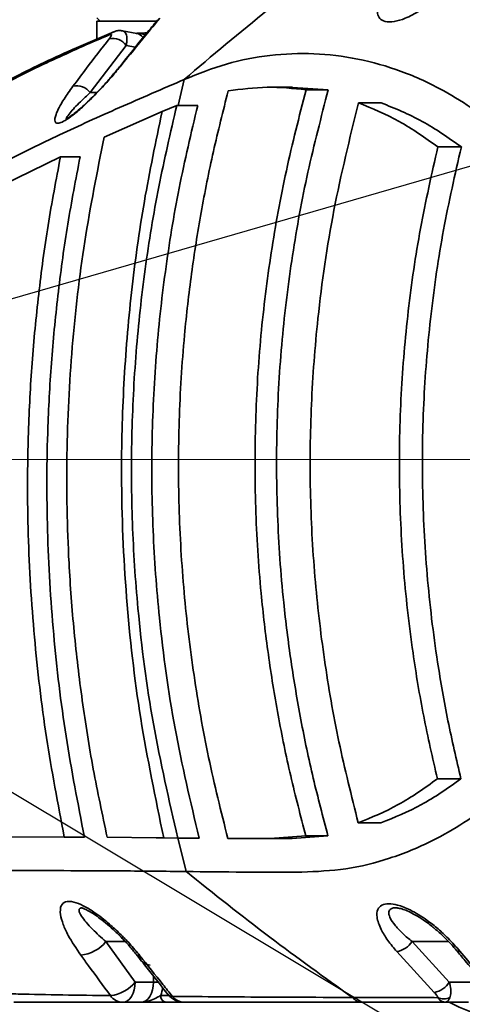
# Model space of a CAD drawing. Header units: millimetres. Extents: x 6316 to 18291, y -19059 to -9021.
# Tile 16 of 146: x 10668 to 10733, y -15889 to -15743. Entities that reach past the tile are written whole.
import ezdxf

# ---------------------------------------------------------------- set-up
doc = ezdxf.new("R2010")
doc.units = ezdxf.units.MM
doc.header["$LTSCALE"] = 10
doc.header["$PDSIZE"] = -1
doc.linetypes.add('CENTER', pattern=[50.8, 31.75, -6.35, 6.35, -6.35])
doc.layers.get('Defpoints').update_dxf_attribs({"true_color": 0x5e5e5e})
doc.layers.add('中心线层', color=1, linetype='CENTER')
doc.dimstyles.new('ISO-25', dxfattribs={"dimscale": 20, "dimtxt": 4, "dimasz": 3.05, "dimexe": 3, "dimexo": 0.625, "dimtad": 1, "dimdec": 0, "dimtxsty": 'Standard', "dimcen": 2.5, "dimclrd": 1, "dimclre": 1, "dimclrt": 4, "dimadec": 1, "dimazin": 2, "dimtfac": 1, "dimtdec": 0, "dimtmove": 0, "dimatfit": 0, "dimfxl": 1, "dimarcsym": 0})

# ---------------------------------------------------------------- blocks, each defined once
blk = doc.blocks.new('*D144')
at = {"layer": 'Defpoints', "color": 0, "linetype": 'ByBlock', "lineweight": 20, "transparency": 16777216}
for p in [(12383.33, -15287.41), (10584.24, -15808.37)]:
    blk.add_point(p, dxfattribs=at)
at = {"layer": '中心线层', "color": 1, "linetype": 'ByBlock', "lineweight": -2, "transparency": 16777216}
blk.add_line((10584.24, -15808.37), (12324.74, -15304.37), dxfattribs=at)
at = {"layer": '中心线层', "color": 1, "linetype": 'ByBlock', "lineweight": 20, "transparency": 16777216}
blk.add_solid([(12321.91, -15294.61), (12327.57, -15314.14), (12383.33, -15287.41)], dxfattribs=at)
at = {"layer": '中心线层', "color": 4, "linetype": 'ByBlock', "lineweight": 20, "transparency": 16777216, "insert": (11439.89, -15505.95), "char_height": 80, "attachment_point": 5, "rotation": 16.1496}
blk.add_mtext('R1873', dxfattribs=at)
blk = doc.blocks.new('*D145')
at = {"layer": 'Defpoints', "color": 0, "linetype": 'ByBlock', "lineweight": 20, "transparency": 16777216}
for p in [(10584.24, -15808.37), (11013.17, -16065.33)]:
    blk.add_point(p, dxfattribs=at)
at = {"layer": '中心线层', "color": 1, "linetype": 'ByBlock', "lineweight": -2, "transparency": 16777216}
for p, q in [((10584.24, -15808.37), (11013.17, -16065.33)), ((11065.49, -16096.68), (11477.26, -16343.36))]:
    blk.add_line(p, q, dxfattribs=at)
at = {"layer": '中心线层', "color": 1, "linetype": 'ByBlock', "lineweight": 20, "transparency": 16777216}
blk.add_solid([(11070.72, -16087.96), (11060.27, -16105.4), (11013.17, -16065.33)], dxfattribs=at)
at = {"layer": '中心线层', "color": 4, "linetype": 'ByBlock', "lineweight": 20, "transparency": 16777216, "insert": (11399.48, -16235.04), "char_height": 80, "attachment_point": 5, "rotation": 329.0753}
blk.add_mtext('R500', dxfattribs=at)

msp = doc.modelspace()

# ---------------------------------------------------------------- linework, layer by layer
at = {"color": 7, "linetype": 'Continuous', "lineweight": 35}
for p, q in [((10679.24, -15742.87), (10679.74, -15743.37)), ((10679.24, -15743.37), (10688.24, -15743.37)), ((10679.24, -15746.01), (10679.24, -15743.37)), ((10685.13, -15745.18), (10683.01, -15744.78)), ((10683.57, -15746.96), (10678.24, -15753.96)), ((10684.95, -15747.22), (10683.57, -15746.96)), ((10692.18, -15752.01), (10691.27, -15755.87)), ((10708.24, -15753.16), (10705.01, -15753.16)), ((10713.53, -15753.53), (10708.24, -15753.2)), ((10710.24, -15753.53), (10713.53, -15753.53)), ((10679.22, -15753.96), (10678.24, -15753.96)), ((10680.31, -15760.55), (10688.9, -15756.78)), ((10688.92, -15756.77), (10688.9, -15756.78)), ((10691.08, -15755.87), (10688.92, -15756.77)), ((10691.08, -15755.87), (10694.18, -15755.87)), ((10721.38, -15755.48), (10718.01, -15755.48)), ((10729.77, -15762.01), (10733.26, -15762.01)), ((10665.12, -15767.71), (10673.83, -15763.5)), ((10673.83, -15763.5), (10676.74, -15763.5)), ((10733.19, -15855.74), (10729.71, -15855.74)), ((10717.97, -15862.26), (10721.33, -15862.26)), ((10674.4, -15864.37), (10665.77, -15864.34)), ((10677.38, -15864.37), (10674.4, -15864.37)), ((10688.04, -15864.48), (10680.76, -15864.4)), ((10689.14, -15864.5), (10688.04, -15864.48)), ((10689.14, -15864.5), (10691.22, -15864.52)), ((10694.38, -15864.52), (10691.22, -15864.52)), ((10691.24, -15864.48), (10692.45, -15869.48)), ((10698.64, -15864.57), (10704.94, -15864.58)), ((10703.18, -15864.58), (10706.42, -15864.58)), ((10704.94, -15864.58), (10710.2, -15864.21)), ((10704.94, -15864.58), (10708.19, -15864.58)), ((10708.19, -15864.58), (10713.49, -15864.21)), ((10713.49, -15864.21), (10710.2, -15864.21)), ((10680.56, -15879.87), (10684.91, -15885.87)), ((10683.43, -15879.87), (10680.56, -15879.87)), ((10725.95, -15879.87), (10731.47, -15885.87)), ((10731.34, -15879.87), (10725.95, -15879.87)), ((10685.38, -15881.91), (10685.49, -15882.14)), ((10729.25, -15887.41), (10723.69, -15881.36)), ((10687.62, -15885.87), (10687.62, -15885)), ((10684.91, -15885.87), (10687.62, -15885.87)), ((10688.32, -15885.87), (10687.62, -15885.87)), ((10731.47, -15885.87), (10736.15, -15885.87)), ((10688.7, -15887.87), (10689.92, -15887.87)), ((10685.8, -15888.87), (10683.09, -15888.87)), ((10691.98, -15888.87), (10689.49, -15888.87)), ((10730.89, -15888.87), (10718.64, -15888.87)), ((10734.33, -15888.87), (10730.89, -15888.87))]:
    msp.add_line(p, q, dxfattribs=at)
at = {"color": 7, "linetype": 'Continuous', "lineweight": 35, "flags": 128}
for points in [[(10682.85, -15749.92), (10682.66, -15750.04), (10682.59, -15750.12)], [(10684.91, -15885.87), (10684.88, -15886.46), (10684.77, -15887.02), (10684.6, -15887.54), (10684.38, -15888), (10684.1, -15888.37), (10683.79, -15888.65), (10683.45, -15888.82), (10683.09, -15888.87)], [(10685.8, -15888.87), (10686.15, -15888.82), (10686.5, -15888.65), (10686.81, -15888.37), (10687.09, -15888), (10687.31, -15887.54), (10687.48, -15887.02), (10687.58, -15886.46), (10687.62, -15885.87)]]:
    msp.add_lwpolyline(points, dxfattribs=at)
at = {"color": 7, "linetype": 'Continuous', "lineweight": 35}
for centre, radius, start, end in [((10682.3, -15746.24), 1.42, 112.7884, 141.4157), ((10681.55, -15748.41), 2.49, 35.6139, 101.2883), ((10676.24, -15755.42), 2.49, 36.1535, 102.6919), ((10676.29, -15876.44), 5.48, 275.7645, 321.1519), ((10723.09, -15877.98), 3.43, 280.1224, 326.5256), ((10685.59, -15881.25), 0.734, 220.4188, 272.1108), ((10687.33, -15881.41), 1.98, 201.6181, 263.6199), ((10732.92, -15880.73), 0.596, 223.4253, 282.3774), ((10680.59, -15882.37), 5.56, 276.6655, 320.9501), ((10683.23, -15885.98), 5.79, 340.9365, 353.2758), ((10728.67, -15884.19), 3.27, 280.2183, 329.0415), ((10683.15, -15886.53), 2.34, 215.5487, 268.6478), ((10689.61, -15887.97), 0.915, 174.2319, 262.7373), ((10692.16, -15885.87), 3, 218.61, 270), ((10690.38, -15887.24), 0.761, 221.554, 273.7765), ((10692.21, -15886.63), 2.24, 217.6011, 268.6465), ((10730.66, -15886.13), 2.24, 246.6377, 293.3623)]:
    msp.add_arc(centre, radius, start, end, dxfattribs=at)
for centre, major_axis, ratio, start_param, end_param in [((10685.06, -15748.21), (-0.21, 3.05), 0.602574, 5.591207, 6.129521), ((10747.77, -15832.82), (0, 60), 0.763039, 2.776871, 2.960285)]:
    msp.add_ellipse(centre, major_axis=major_axis, ratio=ratio, start_param=start_param, end_param=end_param, dxfattribs=at)
for points, knots in [([(10717.38, -15732.03), (10713.1, -15735.19), (10704.46, -15741.54), (10696.3, -15748.5), (10692.18, -15752.01)], [0, 0, 0, 0, 0.496182, 1, 1, 1, 1]), ([(10733.13, -15736.44), (10732.65, -15737), (10731.68, -15738.12), (10729.69, -15739.98), (10727.4, -15741.71), (10725.08, -15742.94), (10723.26, -15743.5), (10721.92, -15743.5), (10721.11, -15743.03), (10720.72, -15742.13), (10720.9, -15740.91), (10721.5, -15739.54), (10722.39, -15738.07), (10723.27, -15737.01), (10723.79, -15736.38)], [0, 0, 0, 0, 0.088237, 0.176412, 0.303858, 0.395878, 0.467254, 0.539407, 0.601372, 0.663341, 0.758658, 0.828185, 0.897819, 1, 1, 1, 1]), ([(10688.28, -15743.14), (10687.68, -15743.86), (10685.76, -15746.15), (10683.89, -15748.51), (10682.61, -15750.13)], [0, 0, 0, 0, 0.312362, 1, 1, 1, 1]), ([(10688.55, -15742.94), (10687.85, -15743.78), (10685.93, -15746.09), (10684.04, -15748.43), (10682.85, -15749.92)], [0, 0, 0, 0, 0.364984, 1, 1, 1, 1]), ([(10681.76, -15744.93), (10679.89, -15745.72), (10676.34, -15747.22), (10671.49, -15749.43), (10667.24, -15751.52), (10664.37, -15753.01), (10663, -15753.81), (10662.8, -15753.93)], [0, 0, 0, 0, 0.2709282, 0.5154118, 0.7447489, 0.9623079, 1, 1, 1, 1]), ([(10683, -15744.8), (10682.93, -15744.79), (10682.69, -15744.72), (10682.26, -15744.77), (10681.91, -15744.85), (10681.76, -15744.93), (10681.75, -15744.93)], [0, 0, 0, 0, 0.166058, 0.583975, 0.980129, 1, 1, 1, 1]), ([(10683.01, -15744.79), (10683.12, -15744.83), (10683.39, -15744.92), (10683.66, -15745.42), (10683.72, -15746.17), (10683.61, -15746.75), (10683.57, -15746.96)], [0, 0, 0, 0, 0.199606, 0.479237, 0.809303, 1, 1, 1, 1]), ([(10686.66, -15745.09), (10686.56, -15745.1), (10686.09, -15745.14), (10685.53, -15745.15), (10685.08, -15745.17), (10685.03, -15745.17)], [0, 0, 0, 0, 0.19225, 0.897098, 1, 1, 1, 1]), ([(10685.03, -15745.17), (10685.05, -15745.17), (10685.51, -15745.14), (10685.99, -15745.24), (10686.42, -15745.38), (10686.42, -15745.38)], [0, 0, 0, 0, 0.044282, 0.989588, 1, 1, 1, 1]), ([(10681.19, -15745.35), (10680.5, -15745.64), (10677.05, -15747.11), (10672.05, -15749.37), (10666.4, -15752.17), (10663.5, -15753.79), (10662.05, -15754.61)], [0, 0, 0, 0, 0.098276, 0.491466, 0.745578, 1, 1, 1, 1]), ([(10675.69, -15753), (10676.35, -15752.11), (10678.13, -15749.76), (10679.93, -15747.43), (10681.06, -15745.97)], [0, 0, 0, 0, 0.374235, 1, 1, 1, 1]), ([(10681.06, -15745.97), (10681.11, -15745.9), (10681.24, -15745.73), (10681.36, -15745.51), (10681.39, -15745.36), (10681.33, -15745.31), (10681.24, -15745.34), (10681.19, -15745.35)], [0, 0, 0, 0, 0.166964, 0.4498, 0.674615, 0.836665, 1, 1, 1, 1]), ([(10709.63, -15869.58), (10711.81, -15869.48), (10716.16, -15869.28), (10722.64, -15867.67), (10728.48, -15865.29), (10733.65, -15862.33), (10738.16, -15859.05), (10742.48, -15855.13), (10746.56, -15850.57), (10750.32, -15845.34), (10753.68, -15839.45), (10756.54, -15832.91), (10758.53, -15826.57), (10759.78, -15820.72), (10760.49, -15815.54), (10760.8, -15810.26), (10760.71, -15804.97), (10760.21, -15799.72), (10759.19, -15793.76), (10757.43, -15787.26), (10754.78, -15780.5), (10751.59, -15774.38), (10747.96, -15768.92), (10743.99, -15764.12), (10739.75, -15759.98), (10735.3, -15756.48), (10730.18, -15753.29), (10724.37, -15750.64), (10717.91, -15748.81), (10711.39, -15748.02), (10704.88, -15748.28), (10698.43, -15749.52), (10694.26, -15751.18), (10692.18, -15752.01)], [0, 0, 0, 0, 0.041671, 0.083342, 0.12501, 0.156268, 0.187523, 0.218778, 0.250031, 0.28128, 0.312526, 0.343767, 0.375001, 0.395836, 0.416667, 0.437498, 0.458328, 0.47916, 0.499992, 0.531224, 0.562463, 0.593708, 0.624957, 0.656208, 0.687462, 0.718717, 0.749974, 0.791642, 0.833312, 0.874983, 0.916654, 0.958325, 1, 1, 1, 1]), ([(10682.85, -15749.92), (10682.39, -15750.47), (10681.49, -15751.58), (10679.83, -15753.42), (10678.07, -15755.22), (10676.39, -15756.74), (10675.05, -15757.79), (10674.04, -15758.38), (10673.31, -15758.58), (10672.9, -15758.27), (10673.06, -15757.38), (10673.61, -15756.17), (10674.41, -15754.78), (10675.22, -15753.65), (10675.69, -15753)], [0, 0, 0, 0, 0.091287, 0.182425, 0.283863, 0.363321, 0.426157, 0.489109, 0.547024, 0.625386, 0.734844, 0.812633, 0.890516, 1, 1, 1, 1]), ([(10682.59, -15750.12), (10682.58, -15750.13), (10682.24, -15750.58), (10681.47, -15751.49), (10680.32, -15752.8), (10679.19, -15754), (10678.12, -15755.08), (10677.14, -15756), (10676.27, -15756.75), (10675.54, -15757.32), (10674.99, -15757.69), (10674.63, -15757.88), (10674.6, -15757.89), (10674.58, -15757.9)], [0, 0, 0, 0, 0.003953, 0.165233, 0.306543, 0.435322, 0.549683, 0.65064, 0.738945, 0.817558, 0.888827, 0.949901, 1, 1, 1, 1]), ([(10692.18, -15752.01), (10688.94, -15753.41), (10682.45, -15756.2), (10673.54, -15760.23), (10668.26, -15762.87), (10665.61, -15764.19)], [0, 0, 0, 0, 0.333337, 0.666672, 1, 1, 1, 1]), ([(10698.64, -15864.57), (10697.64, -15860.58), (10695.65, -15852.58), (10693.52, -15840.4), (10692.03, -15828), (10691.29, -15815.39), (10691.3, -15802.63), (10692.02, -15791.09), (10693.2, -15780.79), (10694.63, -15771.71), (10696.43, -15762.66), (10697.94, -15756.69), (10698.69, -15753.71)], [0, 0, 0, 0, 0.1101672, 0.22042, 0.330579, 0.4442338, 0.5579935, 0.6716496, 0.7534453, 0.8352418, 0.9176203, 1, 1, 1, 1]), ([(10710.24, -15753.53), (10708.32, -15753.34), (10704.46, -15752.94), (10700.62, -15753.45), (10698.69, -15753.71)], [0, 0, 0, 0, 0.497703, 1, 1, 1, 1]), ([(10710.24, -15753.53), (10709.22, -15757.52), (10707.17, -15765.51), (10704.97, -15777.68), (10703.41, -15790.08), (10702.64, -15802.7), (10702.64, -15815.48), (10703.37, -15827.02), (10704.58, -15837.29), (10706.05, -15846.32), (10707.88, -15855.31), (10709.43, -15861.24), (10710.2, -15864.21)], [0, 0, 0, 0, 0.110302, 0.220691, 0.330981, 0.444954, 0.559039, 0.673012, 0.754453, 0.835894, 0.917946, 1, 1, 1, 1]), ([(10713.53, -15753.53), (10712.48, -15757.59), (10710.37, -15765.71), (10708.12, -15778.09), (10706.55, -15790.71), (10705.8, -15803.57), (10705.87, -15816.6), (10706.69, -15828.19), (10707.95, -15838.31), (10709.42, -15847), (10711.23, -15855.65), (10712.74, -15861.35), (10713.49, -15864.21)], [0, 0, 0, 0, 0.112169, 0.224432, 0.336587, 0.452729, 0.568993, 0.685135, 0.763573, 0.842011, 0.921005, 1, 1, 1, 1]), ([(10678.24, -15753.96), (10677.74, -15754.42), (10676.54, -15755.53), (10675.28, -15756.87), (10674.74, -15757.65), (10674.64, -15757.93), (10674.82, -15757.87), (10674.83, -15757.87)], [0, 0, 0, 0, 0.250828, 0.601812, 0.838875, 0.997914, 1, 1, 1, 1]), ([(10688.9, -15756.78), (10687.97, -15761.21), (10686.11, -15770.09), (10684.25, -15783.58), (10683.11, -15797.15), (10682.72, -15812.25), (10683.42, -15828.83), (10685.46, -15846.81), (10687.92, -15858.6), (10689.14, -15864.5)], [0, 0, 0, 0, 0.1252439, 0.2505172, 0.3758093, 0.5011078, 0.6674488, 0.8337542, 1, 1, 1, 1]), ([(10691.08, -15755.87), (10690.15, -15759.88), (10688.27, -15767.9), (10686.29, -15780.1), (10684.93, -15792.51), (10684.29, -15805.09), (10684.37, -15817.81), (10685.31, -15832), (10687.34, -15847.65), (10689.93, -15858.89), (10691.22, -15864.52)], [0, 0, 0, 0, 0.1125188, 0.2251177, 0.3376277, 0.4534259, 0.5693224, 0.6851204, 0.8420908, 1, 1, 1, 1]), ([(10694.18, -15755.87), (10693.21, -15759.95), (10691.29, -15768.1), (10689.27, -15780.51), (10687.89, -15793.14), (10687.28, -15805.96), (10687.43, -15818.92), (10688.47, -15833.05), (10690.57, -15848.33), (10693.11, -15859.11), (10694.38, -15864.52)], [0, 0, 0, 0, 0.114417, 0.228921, 0.343328, 0.461311, 0.5794, 0.697383, 0.848262, 1, 1, 1, 1]), ([(10717.97, -15862.26), (10716.97, -15858.27), (10714.97, -15850.27), (10712.86, -15838.08), (10711.41, -15825.65), (10710.75, -15813.01), (10710.9, -15800.21), (10711.96, -15786.31), (10714.12, -15771.32), (10716.71, -15760.77), (10718.01, -15755.48)], [0, 0, 0, 0, 0.114399, 0.228893, 0.34328, 0.461638, 0.580118, 0.698477, 0.848774, 1, 1, 1, 1]), ([(10729.77, -15762.01), (10727.88, -15760.66), (10724.06, -15757.94), (10720.04, -15756.3), (10718.01, -15755.48)], [0, 0, 0, 0, 0.496713, 1, 1, 1, 1]), ([(10733.26, -15762.01), (10731.34, -15760.66), (10727.49, -15757.94), (10723.42, -15756.3), (10721.38, -15755.48)], [0, 0, 0, 0, 0.496733, 1, 1, 1, 1]), ([(10680.31, -15760.55), (10679.28, -15765.7), (10677.22, -15776), (10675.41, -15791.76), (10674.61, -15807.69), (10674.88, -15821.8), (10675.79, -15833.95), (10677, -15844.14), (10678.61, -15854.31), (10680.05, -15861.04), (10680.76, -15864.4)], [0, 0, 0, 0, 0.15043, 0.300855, 0.454037, 0.60722, 0.70506, 0.802902, 0.90145, 1, 1, 1, 1]), ([(10729.77, -15762.01), (10728.86, -15766.03), (10727.05, -15774.08), (10725.27, -15786.33), (10724.2, -15798.81), (10723.95, -15811.49), (10724.53, -15824.32), (10725.84, -15835.98), (10727.59, -15846.46), (10729, -15852.64), (10729.71, -15855.74)], [0, 0, 0, 0, 0.1306614, 0.2614426, 0.3920922, 0.5276592, 0.6633745, 0.7989454, 0.8993607, 1, 1, 1, 1]), ([(10733.26, -15762.01), (10732.32, -15766.1), (10730.46, -15774.28), (10728.65, -15786.74), (10727.57, -15799.45), (10727.37, -15812.38), (10728.04, -15825.46), (10729.43, -15837.05), (10731.2, -15847.14), (10732.53, -15852.87), (10733.19, -15855.74)], [0, 0, 0, 0, 0.132884, 0.265896, 0.398767, 0.53697, 0.675334, 0.813542, 0.90668, 1, 1, 1, 1]), ([(10674.4, -15864.37), (10673.46, -15859.45), (10671.59, -15849.62), (10669.83, -15834.64), (10668.9, -15819.52), (10668.92, -15805.95), (10669.56, -15794.06), (10670.54, -15783.84), (10671.91, -15773.64), (10673.19, -15766.88), (10673.83, -15763.5)], [0, 0, 0, 0, 0.147751, 0.295496, 0.445317, 0.595135, 0.696001, 0.796867, 0.898433, 1, 1, 1, 1]), ([(10677.38, -15864.37), (10676.42, -15859.39), (10674.48, -15849.44), (10672.68, -15834.25), (10671.75, -15818.91), (10671.8, -15805.27), (10672.47, -15793.45), (10673.46, -15783.43), (10674.84, -15773.43), (10676.11, -15766.81), (10676.74, -15763.5)], [0, 0, 0, 0, 0.14969, 0.2993727, 0.4512905, 0.603205, 0.7020643, 0.8009238, 0.9004616, 1, 1, 1, 1]), ([(10717.97, -15862.26), (10719.96, -15861.45), (10723.98, -15859.82), (10727.79, -15857.1), (10729.71, -15855.74)], [0, 0, 0, 0, 0.4968568, 1, 1, 1, 1]), ([(10721.33, -15862.26), (10723.35, -15861.45), (10727.41, -15859.82), (10731.26, -15857.1), (10733.19, -15855.74)], [0, 0, 0, 0, 0.496878, 1, 1, 1, 1]), ([(10666.32, -15869.33), (10668.94, -15869.34), (10674.18, -15869.35), (10682.94, -15869.38), (10689.28, -15869.45), (10692.45, -15869.48)], [0, 0, 0, 0, 0.333327, 0.666661, 1, 1, 1, 1]), ([(10692.45, -15869.48), (10695.27, -15869.51), (10700.9, -15869.58), (10706.72, -15869.58), (10709.63, -15869.58)], [0, 0, 0, 0, 0.500001, 1, 1, 1, 1]), ([(10692.45, -15869.48), (10696.56, -15872.76), (10704.62, -15879.19), (10713, -15885.21), (10717.11, -15888.16)], [0, 0, 0, 0, 0.509237, 1, 1, 1, 1]), ([(10676.84, -15881.89), (10676.17, -15880.89), (10675.09, -15879.3), (10674.2, -15877.29), (10673.91, -15876.31), (10673.77, -15875.35), (10673.82, -15874.53), (10674.5, -15873.88), (10675.68, -15873.9), (10677.19, -15874.5), (10679.03, -15875.6), (10680.91, -15877.07), (10682.66, -15878.69), (10684.2, -15880.27), (10685.12, -15881.38), (10685.62, -15881.98)], [0, 0, 0, 0, 0.133584, 0.214667, 0.295602, 0.296651, 0.391436, 0.467789, 0.545009, 0.611478, 0.677888, 0.777009, 0.8461, 0.915281, 1, 1, 1, 1]), ([(10677.03, -15874.89), (10676.99, -15874.88), (10676.86, -15874.87), (10676.64, -15874.96), (10676.5, -15875.29), (10676.89, -15876.05), (10677.63, -15877.01), (10678.77, -15878.26), (10679.87, -15879.25), (10680.56, -15879.87)], [0, 0, 0, 0, 0.0179283, 0.0624624, 0.1968513, 0.3794015, 0.5456884, 0.7165622, 1, 1, 1, 1]), ([(10676.96, -15874.88), (10676.96, -15874.88), (10676.97, -15874.88), (10677.32, -15874.99), (10677.87, -15875.24), (10678.62, -15875.68), (10679.53, -15876.3), (10680.56, -15877.11), (10681.7, -15878.11), (10682.89, -15879.26), (10684.04, -15880.5), (10684.71, -15881.33), (10685.03, -15881.73)], [0, 0, 0, 0, 0.0464611, 0.1110308, 0.1779859, 0.260864, 0.3523647, 0.4590246, 0.5792708, 0.7142583, 0.8619461, 1, 1, 1, 1]), ([(10723.69, -15881.36), (10723.23, -15880.81), (10722.31, -15879.7), (10721.25, -15877.95), (10720.67, -15876.34), (10720.77, -15875.11), (10721.4, -15874.41), (10722.45, -15874.19), (10723.92, -15874.42), (10725.89, -15875.21), (10727.97, -15876.51), (10729.83, -15877.98), (10731.5, -15879.53), (10732.49, -15880.66), (10733.05, -15881.31)], [0, 0, 0, 0, 0.090083, 0.180053, 0.285266, 0.366673, 0.43196, 0.497197, 0.557471, 0.637576, 0.746628, 0.821892, 0.897244, 1, 1, 1, 1]), ([(10723.6, -15874.88), (10723.59, -15874.88), (10723.3, -15874.84), (10723.06, -15874.92), (10722.67, -15875.1), (10722.42, -15875.49), (10722.63, -15876.36), (10723.42, -15877.49), (10724.57, -15878.71), (10725.49, -15879.49), (10725.95, -15879.87)], [0, 0, 0, 0, 0.0038077, 0.0963927, 0.1190534, 0.2372472, 0.3945768, 0.6117457, 0.8057387, 1, 1, 1, 1]), ([(10723.6, -15874.88), (10723.64, -15874.88), (10723.77, -15874.88), (10724.28, -15874.97), (10725.03, -15875.22), (10725.97, -15875.66), (10727.06, -15876.28), (10728.28, -15877.11), (10729.55, -15878.13), (10730.83, -15879.31), (10731.83, -15880.34), (10732.33, -15880.96), (10732.48, -15881.15)], [0, 0, 0, 0, 0.028791, 0.098688, 0.177525, 0.267005, 0.372847, 0.492686, 0.627229, 0.77499, 0.932735, 1, 1, 1, 1]), ([(10681.24, -15887.89), (10680.16, -15886.42), (10678.69, -15884.41), (10677.23, -15882.41), (10676.84, -15881.89)], [0, 0, 0, 0, 0.738608, 1, 1, 1, 1]), ([(10685.04, -15881.73), (10685.59, -15882.43), (10687.18, -15884.44), (10688.77, -15886.44), (10689.8, -15887.75)], [0, 0, 0, 0, 0.34773, 1, 1, 1, 1]), ([(10685.62, -15881.98), (10686.75, -15883.4), (10688.35, -15885.41), (10689.96, -15887.41), (10690.43, -15888)], [0, 0, 0, 0, 0.706014, 1, 1, 1, 1]), ([(10732.51, -15881.14), (10732.95, -15881.68), (10734.53, -15883.6), (10736.17, -15885.44), (10737.36, -15886.76)], [0, 0, 0, 0, 0.278149, 1, 1, 1, 1]), ([(10733.05, -15881.31), (10733.82, -15882.23), (10735.4, -15884.14), (10737.02, -15885.98), (10737.87, -15886.94)], [0, 0, 0, 0, 0.482345, 1, 1, 1, 1]), ([(10731.47, -15885.87), (10731.56, -15886.23), (10731.7, -15886.75), (10731.72, -15887.55), (10731.62, -15887.93), (10731.55, -15888.19)], [0, 0, 0, 0, 0.412833, 0.60346, 1, 1, 1, 1]), ([(10664.71, -15887.58), (10665.66, -15887.61), (10668.66, -15887.68), (10674.1, -15887.79), (10678.86, -15887.86), (10681.24, -15887.89)], [0, 0, 0, 0, 0.187318, 0.593305, 1, 1, 1, 1]), ([(10685.8, -15888.87), (10685.8, -15888.87), (10685.89, -15888.87), (10686.39, -15888.85), (10687.21, -15888.63), (10688.12, -15888.19), (10688.54, -15887.96), (10688.7, -15887.87)], [0, 0, 0, 0, 0.0029641, 0.0850509, 0.4797289, 0.8057255, 1, 1, 1, 1]), ([(10690.43, -15888), (10691.6, -15888.01), (10697.47, -15888.07), (10706.4, -15888.12), (10714.21, -15888.15), (10717.11, -15888.16), (10717.11, -15888.16)], [0, 0, 0, 0, 0.135994, 0.680017, 0.999999, 1, 1, 1, 1]), ([(10717.11, -15888.16), (10717.11, -15888.16), (10718.34, -15888.16), (10722.56, -15888.17), (10726.78, -15888.18), (10729.77, -15888.19)], [0, 0, 0, 0, 0.000003, 0.291253, 1, 1, 1, 1]), ([(10729.77, -15888.19), (10729.74, -15888.1), (10729.65, -15887.86), (10729.4, -15887.59), (10729.25, -15887.41)], [0, 0, 0, 0, 0.3747061, 1, 1, 1, 1]), ([(10730.89, -15888.87), (10730.89, -15888.87), (10730.8, -15888.87), (10730.52, -15888.83), (10730.13, -15888.63), (10729.87, -15888.31), (10729.77, -15888.19)], [0, 0, 0, 0, 0.005174, 0.235855, 0.686807, 1, 1, 1, 1]), ([(10730.89, -15888.87), (10730.89, -15888.87), (10730.95, -15888.87), (10731.11, -15888.83), (10731.34, -15888.63), (10731.49, -15888.31), (10731.55, -15888.19)], [0, 0, 0, 0, 0.005173, 0.235425, 0.686801, 1, 1, 1, 1]), ([(10683.09, -15888.87), (10680.22, -15888.87), (10674.46, -15888.87), (10669.43, -15888.87), (10666.9, -15888.87)], [0, 0, 0, 0, 0.49936, 1, 1, 1, 1]), ([(10689.49, -15888.87), (10689.25, -15888.87), (10688.69, -15888.87), (10687.38, -15888.87), (10686.36, -15888.87), (10685.8, -15888.87), (10685.8, -15888.87)], [0, 0, 0, 0, 0.247749, 0.586729, 0.997819, 1, 1, 1, 1]), ([(10718.64, -15888.87), (10714.13, -15888.87), (10705.12, -15888.87), (10696.48, -15888.87), (10692.16, -15888.87)], [0, 0, 0, 0, 0.499922, 1, 1, 1, 1])]:
    msp.add_open_spline(points, degree=3, knots=knots, dxfattribs=at)
msp.add_open_spline([(10718.64, -15888.87), (10718.36, -15888.84), (10717.8, -15888.78), (10717.34, -15888.37), (10717.11, -15888.16)], degree=3, dxfattribs=at)
at = {"layer": '中心线层', "color": 1, "linetype": 'ByBlock', "lineweight": 20}
msp.add_line((10584.24, -15808.37), (11860.98, -15808.37), dxfattribs=at)
msp.add_circle((10584.24, -15808.37), 500, dxfattribs=at)

# ---------------------------------------------------------------- dimensions: what is measured, and where the dimension line sits
dim = msp.add_radius_dim(center=(10584.24, -15808.37), mpoint=(12383.33, -15287.41), dimstyle='ISO-25', dxfattribs=at)
dim.commit()
dim.dimension.update_dxf_attribs({"geometry": '*D144', "text_midpoint": (11439.89, -15505.95)})
dim = msp.add_radius_dim(center=(10584.24, -15808.37), mpoint=(11013.17, -16065.33), dimstyle='ISO-25', dxfattribs=at)
dim.commit()
dim.dimension.update_dxf_attribs({"geometry": '*D145', "text_midpoint": (11372.27, -16280.46), "dimtype": 164})

doc.saveas('drawing.dxf')
